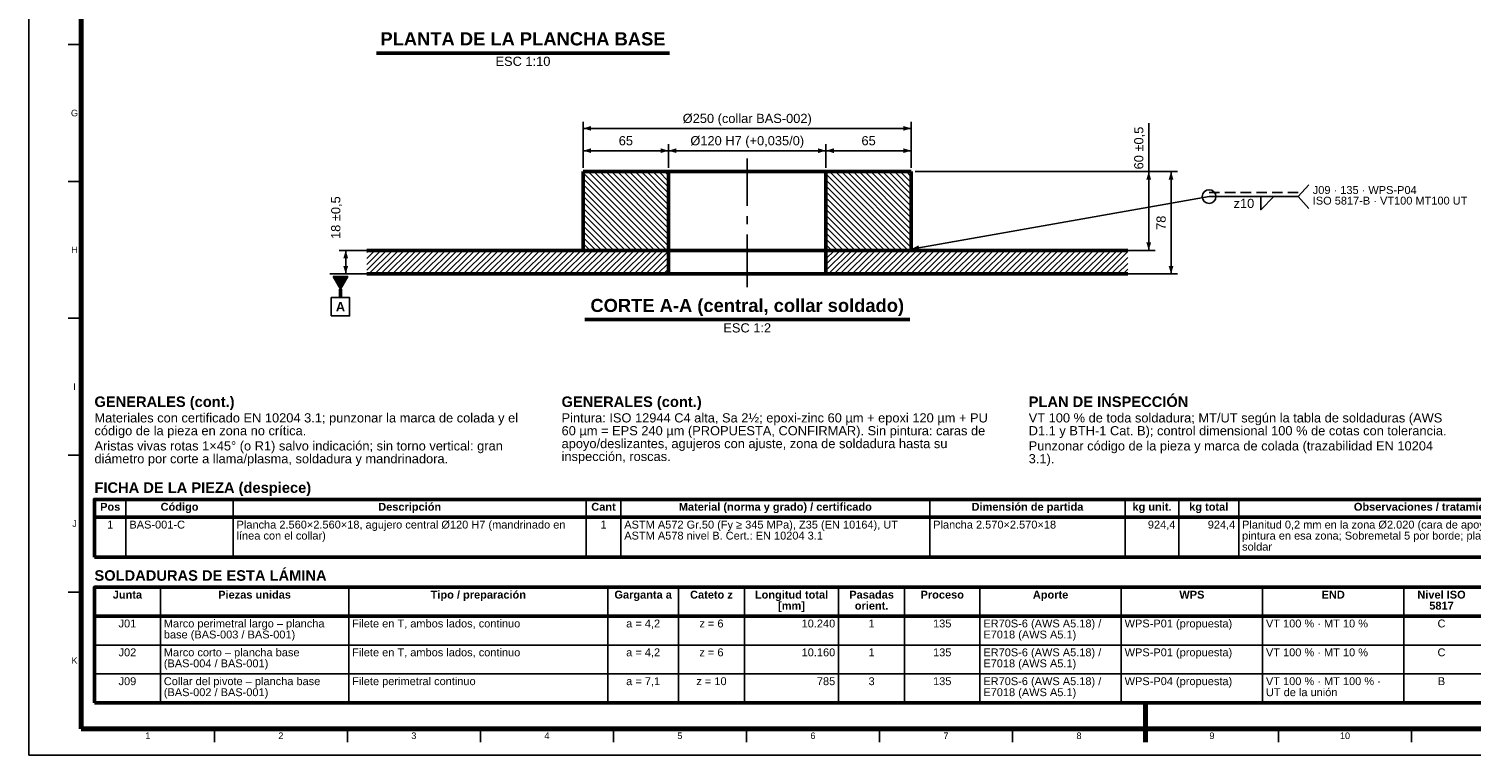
# Model space of a CAD drawing. Header units: millimetres. Extents: x 0 to 841, y 0 to 594.
# Tile 1 of 5: x 0 to 550, y 0 to 277. Entities that reach past the tile are written whole.
import ezdxf
from ezdxf.enums import TextEntityAlignment as Align

# ---------------------------------------------------------------- set-up
doc = ezdxf.new("R2010")
doc.units = ezdxf.units.MM
doc.linetypes.add('EJE', pattern=[31, 20, -4, 3, -4])
doc.linetypes.add('OCULTO', pattern=[6, 4, -2])
for name, color, linetype, lineweight in [('ACH', 7, 'CONTINUOUS', 13), ('COTA', 7, 'CONTINUOUS', 25), ('EJE', 7, 'EJE', 25), ('FINA', 7, 'CONTINUOUS', 25), ('MARCO', 7, 'CONTINUOUS', 70), ('OCU', 7, 'OCULTO', 25), ('TXT', 7, 'CONTINUOUS', 25), ('VIS', 7, 'CONTINUOUS', 50)]:
    doc.layers.add(name, color=color, linetype=linetype, lineweight=lineweight)
doc.styles.add('STD', font='LiberationSans-Regular.ttf')
doc.styles.add('STDB', font='LiberationSans-Bold.ttf')

msp = doc.modelspace()

# ---------------------------------------------------------------- hatches: boundary and pattern name
at = {"layer": 'ACH'}
h = msp.add_hatch(dxfattribs=at)
h.set_pattern_fill('ANSI31', scale=0.5, angle=90)
h.paths.add_polyline_path([(211.25, 222.46), (243.75, 222.46), (243.75, 192.46), (211.25, 192.46)])
h = msp.add_hatch(dxfattribs=at)
h.set_pattern_fill('ANSI31', scale=0.5, angle=90)
h.paths.add_polyline_path([(336.25, 192.46), (303.75, 192.46), (303.75, 222.46), (336.25, 222.46)])
h = msp.add_hatch(dxfattribs=at)
h.set_pattern_fill('ANSI31', scale=0.5)
h.paths.add_polyline_path([(128.75, 183.46), (128.75, 192.46), (243.75, 192.46), (243.75, 183.46)])
h = msp.add_hatch(dxfattribs=at)
h.set_pattern_fill('ANSI31', scale=0.5)
h.paths.add_polyline_path([(303.75, 183.46), (303.75, 192.46), (418.75, 192.46), (418.75, 183.46)])
h = msp.add_hatch(color=7, dxfattribs=at)
h.dxf.hatch_style = 1
h.paths.add_polyline_path([(115.95, 182.46), (121.55, 182.46), (118.75, 177.66)])

# ---------------------------------------------------------------- linework, layer by layer
at = {"layer": 'COTA'}
for p, q in [((211.25, 223.96), (211.25, 241.46)), ((211.25, 238.96), (336.25, 238.96)), ((336.25, 223.96), (336.25, 241.46)), ((426.75, 222.46), (426.75, 240.93)), ((211.25, 223.96), (211.25, 232.96)), ((243.75, 223.96), (243.75, 232.96)), ((243.75, 223.96), (243.75, 232.96)), ((303.75, 223.96), (303.75, 232.96)), ((303.75, 223.96), (303.75, 232.96)), ((336.25, 223.96), (336.25, 232.96)), ((211.25, 230.46), (243.75, 230.46)), ((243.75, 230.46), (303.75, 230.46)), ((303.75, 230.46), (336.25, 230.46)), ((337.75, 222.46), (429.25, 222.46)), ((337.75, 222.46), (437.75, 222.46)), ((426.75, 192.46), (426.75, 222.46)), ((435.25, 183.46), (435.25, 222.46)), ((483.75, 212.96), (487.75, 217.46)), ((336.25, 192.96), (449.75, 212.96)), ((449.75, 212.96), (483.75, 212.96)), ((483.75, 212.96), (487.75, 208.46)), ((129.75, 192.46), (118.25, 192.46)), ((120.75, 183.46), (120.75, 192.46)), ((337.75, 192.46), (429.25, 192.46)), ((129.75, 183.46), (118.25, 183.46)), ((337.75, 183.46), (437.75, 183.46))]:
    msp.add_line(p, q, dxfattribs=at)
for points in [[(469.45, 212.96), (469.45, 207.96), (474.45, 212.96)], [(115.95, 182.46), (121.55, 182.46), (118.75, 177.66)], [(115.25, 167.46), (122.25, 167.46), (122.25, 174.46), (115.25, 174.46)]]:
    msp.add_lwpolyline(points, close=True, dxfattribs=at)
msp.add_circle((449.75, 212.96), 2.6, dxfattribs=at)
for points in [[(211.25, 238.96), (214.25, 238.06), (214.25, 239.86)], [(336.25, 238.96), (333.25, 239.86), (333.25, 238.06)], [(211.25, 230.46), (214.25, 229.56), (214.25, 231.36)], [(243.75, 230.46), (240.75, 231.36), (240.75, 229.56)], [(243.75, 230.46), (246.75, 229.56), (246.75, 231.36)], [(303.75, 230.46), (300.75, 231.36), (300.75, 229.56)], [(303.75, 230.46), (306.75, 229.56), (306.75, 231.36)], [(336.25, 230.46), (333.25, 231.36), (333.25, 229.56)], [(426.75, 222.46), (425.85, 219.46), (427.65, 219.46)], [(435.25, 222.46), (434.35, 219.46), (436.15, 219.46)], [(120.75, 192.46), (119.85, 189.46), (121.65, 189.46)], [(336.25, 192.96), (339.36, 192.6), (339.05, 194.37)], [(426.75, 192.46), (427.65, 195.46), (425.85, 195.46)], [(120.75, 183.46), (121.65, 186.46), (119.85, 186.46)], [(435.25, 183.46), (436.15, 186.46), (434.35, 186.46)]]:
    msp.add_solid(points, dxfattribs=at)
at = {"layer": 'EJE'}
msp.add_line((273.75, 178.46), (273.75, 227.46), dxfattribs=at)
at = {"layer": 'FINA'}
for p, q in [((20, 270.91), (15, 270.91)), ((20, 218.73), (15, 218.73)), ((114.75, 183.46), (128.75, 183.46)), ((20, 166.55), (15, 166.55)), ((20, 114.36), (15, 114.36)), ((37.01, 97.5), (37.01, 75.5)), ((77.85, 97.5), (77.85, 75.5)), ((212.38, 97.5), (212.38, 75.5)), ((225.59, 97.5), (225.59, 75.5)), ((343.31, 97.5), (343.31, 75.5)), ((417.78, 97.5), (417.78, 75.5)), ((438.2, 97.5), (438.2, 75.5)), ((461.02, 97.5), (461.02, 75.5)), ((25, 90.7), (646, 90.7)), ((20, 62.18), (15, 62.18)), ((50.13, 64), (50.13, 20)), ((121.92, 64), (121.92, 20)), ((220.63, 64), (220.63, 20)), ((247.55, 64), (247.55, 20)), ((272.68, 64), (272.68, 20)), ((308.58, 64), (308.58, 20)), ((333.71, 64), (333.71, 20)), ((362.42, 64), (362.42, 20)), ((416.27, 64), (416.27, 20)), ((470.11, 64), (470.11, 20)), ((523.95, 64), (523.95, 20)), ((25, 53), (646, 53)), ((25, 42), (646, 42)), ((25, 31), (646, 31)), ((70.69, 10), (70.69, 5)), ((121.38, 10), (121.38, 5)), ((172.06, 10), (172.06, 5)), ((222.75, 10), (222.75, 5)), ((273.44, 10), (273.44, 5)), ((324.12, 10), (324.12, 5)), ((374.81, 10), (374.81, 5)), ((425.5, 10), (425.5, 5)), ((476.19, 10), (476.19, 5)), ((526.88, 10), (526.88, 5))]:
    msp.add_line(p, q, dxfattribs=at)
msp.add_lwpolyline([(0, 0), (841, 0), (841, 594), (0, 594)], close=True, dxfattribs=at)
at = {"layer": 'MARCO'}
msp.add_line((425.5, 5), (425.5, 20), dxfattribs=at)
msp.add_lwpolyline([(20, 10), (831, 10), (831, 584), (20, 584)], close=True, dxfattribs=at)
at = {"layer": 'OCU'}
msp.add_line((449.75, 214.56), (483.75, 214.56), dxfattribs=at)
at = {"layer": 'VIS'}
for p, q in [((132.43, 267.69), (244.14, 267.69)), ((118.75, 177.66), (118.75, 174.46)), ((211.83, 166.06), (335.67, 166.06)), ((25, 97.5), (25, 75.5)), ((25, 75.5), (646, 75.5)), ((25, 64), (25, 20)), ((25, 20), (646, 20))]:
    msp.add_line(p, q, dxfattribs=at)
for points in [[(211.25, 222.46), (211.25, 192.46)], [(243.75, 222.46), (211.25, 222.46)], [(243.75, 222.46), (243.75, 192.46)], [(243.75, 222.46), (244.05, 222.46), (244.35, 222.46), (244.65, 222.46), (244.95, 222.46), (245.25, 222.46), (245.55, 222.46), (245.85, 222.46), (246.15, 222.46), (246.45, 222.46), (246.75, 222.46), (247.05, 222.46), (247.35, 222.46), (247.65, 222.46), (247.95, 222.46), (248.25, 222.46), (248.55, 222.46), (248.85, 222.46), (249.15, 222.46), (249.45, 222.46), (249.75, 222.46), (250.05, 222.46), (250.35, 222.46), (250.65, 222.46), (250.95, 222.46), (251.25, 222.46), (251.55, 222.46), (251.85, 222.46), (252.15, 222.46), (252.45, 222.46), (252.75, 222.46), (253.05, 222.46), (253.35, 222.46), (253.65, 222.46), (253.95, 222.46), (254.25, 222.46), (254.55, 222.46), (254.85, 222.46), (255.15, 222.46), (255.45, 222.46), (255.75, 222.46), (256.05, 222.46), (256.35, 222.46), (256.65, 222.46), (256.95, 222.46), (257.25, 222.46), (257.55, 222.46), (257.85, 222.46), (258.15, 222.46), (258.45, 222.46), (258.75, 222.46), (259.05, 222.46), (259.35, 222.46), (259.65, 222.46), (259.95, 222.46), (260.25, 222.46), (260.55, 222.46), (260.85, 222.46), (261.15, 222.46), (261.45, 222.46), (261.75, 222.46), (262.05, 222.46), (262.35, 222.46), (262.65, 222.46), (262.95, 222.46), (263.25, 222.46), (263.55, 222.46), (263.85, 222.46), (264.15, 222.46), (264.45, 222.46), (264.75, 222.46), (265.05, 222.46), (265.35, 222.46), (265.65, 222.46), (265.95, 222.46), (266.25, 222.46), (266.55, 222.46), (266.85, 222.46), (267.15, 222.46), (267.45, 222.46), (267.75, 222.46), (268.05, 222.46), (268.35, 222.46), (268.65, 222.46), (268.95, 222.46), (269.25, 222.46), (269.55, 222.46), (269.85, 222.46), (270.15, 222.46), (270.45, 222.46), (270.75, 222.46), (271.05, 222.46), (271.35, 222.46), (271.65, 222.46), (271.95, 222.46), (272.25, 222.46), (272.55, 222.46), (272.85, 222.46), (273.15, 222.46), (273.45, 222.46), (273.75, 222.46), (274.05, 222.46), (274.35, 222.46), (274.65, 222.46), (274.95, 222.46), (275.25, 222.46), (275.55, 222.46), (275.85, 222.46), (276.15, 222.46), (276.45, 222.46), (276.75, 222.46), (277.05, 222.46), (277.35, 222.46), (277.65, 222.46), (277.95, 222.46), (278.25, 222.46), (278.55, 222.46), (278.85, 222.46), (279.15, 222.46), (279.45, 222.46), (279.75, 222.46), (280.05, 222.46), (280.35, 222.46), (280.65, 222.46), (280.95, 222.46), (281.25, 222.46), (281.55, 222.46), (281.85, 222.46), (282.15, 222.46), (282.45, 222.46), (282.75, 222.46), (283.05, 222.46), (283.35, 222.46), (283.65, 222.46), (283.95, 222.46), (284.25, 222.46), (284.55, 222.46), (284.85, 222.46), (285.15, 222.46), (285.45, 222.46), (285.75, 222.46), (286.05, 222.46), (286.35, 222.46), (286.65, 222.46), (286.95, 222.46), (287.25, 222.46), (287.55, 222.46), (287.85, 222.46), (288.15, 222.46), (288.45, 222.46), (288.75, 222.46), (289.05, 222.46), (289.35, 222.46), (289.65, 222.46), (289.95, 222.46), (290.25, 222.46), (290.55, 222.46), (290.85, 222.46), (291.15, 222.46), (291.45, 222.46), (291.75, 222.46), (292.05, 222.46), (292.35, 222.46), (292.65, 222.46), (292.95, 222.46), (293.25, 222.46), (293.55, 222.46), (293.85, 222.46), (294.15, 222.46), (294.45, 222.46), (294.75, 222.46), (295.05, 222.46), (295.35, 222.46), (295.65, 222.46), (295.95, 222.46), (296.25, 222.46), (296.55, 222.46), (296.85, 222.46), (297.15, 222.46), (297.45, 222.46), (297.75, 222.46), (298.05, 222.46), (298.35, 222.46), (298.65, 222.46), (298.95, 222.46), (299.25, 222.46), (299.55, 222.46), (299.85, 222.46), (300.15, 222.46), (300.45, 222.46), (300.75, 222.46), (301.05, 222.46), (301.35, 222.46), (301.65, 222.46), (301.95, 222.46), (302.25, 222.46), (302.55, 222.46), (302.85, 222.46), (303.15, 222.46), (303.45, 222.46), (303.75, 222.46)], [(336.25, 222.46), (303.75, 222.46)], [(303.75, 192.46), (303.75, 222.46)], [(336.25, 192.46), (336.25, 222.46)], [(243.75, 192.46), (128.75, 192.46)], [(243.75, 192.46), (211.25, 192.46)], [(243.75, 192.46), (244.05, 192.46), (244.35, 192.46), (244.65, 192.46), (244.95, 192.46), (245.25, 192.46), (245.55, 192.46), (245.85, 192.46), (246.15, 192.46), (246.45, 192.46), (246.75, 192.46), (247.05, 192.46), (247.35, 192.46), (247.65, 192.46), (247.95, 192.46), (248.25, 192.46), (248.55, 192.46), (248.85, 192.46), (249.15, 192.46), (249.45, 192.46), (249.75, 192.46), (250.05, 192.46), (250.35, 192.46), (250.65, 192.46), (250.95, 192.46), (251.25, 192.46), (251.55, 192.46), (251.85, 192.46), (252.15, 192.46), (252.45, 192.46), (252.75, 192.46), (253.05, 192.46), (253.35, 192.46), (253.65, 192.46), (253.95, 192.46), (254.25, 192.46), (254.55, 192.46), (254.85, 192.46), (255.15, 192.46), (255.45, 192.46), (255.75, 192.46), (256.05, 192.46), (256.35, 192.46), (256.65, 192.46), (256.95, 192.46), (257.25, 192.46), (257.55, 192.46), (257.85, 192.46), (258.15, 192.46), (258.45, 192.46), (258.75, 192.46), (259.05, 192.46), (259.35, 192.46), (259.65, 192.46), (259.95, 192.46), (260.25, 192.46), (260.55, 192.46), (260.85, 192.46), (261.15, 192.46), (261.45, 192.46), (261.75, 192.46), (262.05, 192.46), (262.35, 192.46), (262.65, 192.46), (262.95, 192.46), (263.25, 192.46), (263.55, 192.46), (263.85, 192.46), (264.15, 192.46), (264.45, 192.46), (264.75, 192.46), (265.05, 192.46), (265.35, 192.46), (265.65, 192.46), (265.95, 192.46), (266.25, 192.46), (266.55, 192.46), (266.85, 192.46), (267.15, 192.46), (267.45, 192.46), (267.75, 192.46), (268.05, 192.46), (268.35, 192.46), (268.65, 192.46), (268.95, 192.46), (269.25, 192.46), (269.55, 192.46), (269.85, 192.46), (270.15, 192.46), (270.45, 192.46), (270.75, 192.46), (271.05, 192.46), (271.35, 192.46), (271.65, 192.46), (271.95, 192.46), (272.25, 192.46), (272.55, 192.46), (272.85, 192.46), (273.15, 192.46), (273.45, 192.46), (273.75, 192.46), (274.05, 192.46), (274.35, 192.46), (274.65, 192.46), (274.95, 192.46), (275.25, 192.46), (275.55, 192.46), (275.85, 192.46), (276.15, 192.46), (276.45, 192.46), (276.75, 192.46), (277.05, 192.46), (277.35, 192.46), (277.65, 192.46), (277.95, 192.46), (278.25, 192.46), (278.55, 192.46), (278.85, 192.46), (279.15, 192.46), (279.45, 192.46), (279.75, 192.46), (280.05, 192.46), (280.35, 192.46), (280.65, 192.46), (280.95, 192.46), (281.25, 192.46), (281.55, 192.46), (281.85, 192.46), (282.15, 192.46), (282.45, 192.46), (282.75, 192.46), (283.05, 192.46), (283.35, 192.46), (283.65, 192.46), (283.95, 192.46), (284.25, 192.46), (284.55, 192.46), (284.85, 192.46), (285.15, 192.46), (285.45, 192.46), (285.75, 192.46), (286.05, 192.46), (286.35, 192.46), (286.65, 192.46), (286.95, 192.46), (287.25, 192.46), (287.55, 192.46), (287.85, 192.46), (288.15, 192.46), (288.45, 192.46), (288.75, 192.46), (289.05, 192.46), (289.35, 192.46), (289.65, 192.46), (289.95, 192.46), (290.25, 192.46), (290.55, 192.46), (290.85, 192.46), (291.15, 192.46), (291.45, 192.46), (291.75, 192.46), (292.05, 192.46), (292.35, 192.46), (292.65, 192.46), (292.95, 192.46), (293.25, 192.46), (293.55, 192.46), (293.85, 192.46), (294.15, 192.46), (294.45, 192.46), (294.75, 192.46), (295.05, 192.46), (295.35, 192.46), (295.65, 192.46), (295.95, 192.46), (296.25, 192.46), (296.55, 192.46), (296.85, 192.46), (297.15, 192.46), (297.45, 192.46), (297.75, 192.46), (298.05, 192.46), (298.35, 192.46), (298.65, 192.46), (298.95, 192.46), (299.25, 192.46), (299.55, 192.46), (299.85, 192.46), (300.15, 192.46), (300.45, 192.46), (300.75, 192.46), (301.05, 192.46), (301.35, 192.46), (301.65, 192.46), (301.95, 192.46), (302.25, 192.46), (302.55, 192.46), (302.85, 192.46), (303.15, 192.46), (303.45, 192.46), (303.75, 192.46)], [(243.75, 192.46), (243.75, 183.46)], [(243.75, 192.46), (244.05, 192.46), (244.35, 192.46), (244.65, 192.46), (244.95, 192.46), (245.25, 192.46), (245.55, 192.46), (245.85, 192.46), (246.15, 192.46), (246.45, 192.46), (246.75, 192.46), (247.05, 192.46), (247.35, 192.46), (247.65, 192.46), (247.95, 192.46), (248.25, 192.46), (248.55, 192.46), (248.85, 192.46), (249.15, 192.46), (249.45, 192.46), (249.75, 192.46), (250.05, 192.46), (250.35, 192.46), (250.65, 192.46), (250.95, 192.46), (251.25, 192.46), (251.55, 192.46), (251.85, 192.46), (252.15, 192.46), (252.45, 192.46), (252.75, 192.46), (253.05, 192.46), (253.35, 192.46), (253.65, 192.46), (253.95, 192.46), (254.25, 192.46), (254.55, 192.46), (254.85, 192.46), (255.15, 192.46), (255.45, 192.46), (255.75, 192.46), (256.05, 192.46), (256.35, 192.46), (256.65, 192.46), (256.95, 192.46), (257.25, 192.46), (257.55, 192.46), (257.85, 192.46), (258.15, 192.46), (258.45, 192.46), (258.75, 192.46), (259.05, 192.46), (259.35, 192.46), (259.65, 192.46), (259.95, 192.46), (260.25, 192.46), (260.55, 192.46), (260.85, 192.46), (261.15, 192.46), (261.45, 192.46), (261.75, 192.46), (262.05, 192.46), (262.35, 192.46), (262.65, 192.46), (262.95, 192.46), (263.25, 192.46), (263.55, 192.46), (263.85, 192.46), (264.15, 192.46), (264.45, 192.46), (264.75, 192.46), (265.05, 192.46), (265.35, 192.46), (265.65, 192.46), (265.95, 192.46), (266.25, 192.46), (266.55, 192.46), (266.85, 192.46), (267.15, 192.46), (267.45, 192.46), (267.75, 192.46), (268.05, 192.46), (268.35, 192.46), (268.65, 192.46), (268.95, 192.46), (269.25, 192.46), (269.55, 192.46), (269.85, 192.46), (270.15, 192.46), (270.45, 192.46), (270.75, 192.46), (271.05, 192.46), (271.35, 192.46), (271.65, 192.46), (271.95, 192.46), (272.25, 192.46), (272.55, 192.46), (272.85, 192.46), (273.15, 192.46), (273.45, 192.46), (273.75, 192.46), (274.05, 192.46), (274.35, 192.46), (274.65, 192.46), (274.95, 192.46), (275.25, 192.46), (275.55, 192.46), (275.85, 192.46), (276.15, 192.46), (276.45, 192.46), (276.75, 192.46), (277.05, 192.46), (277.35, 192.46), (277.65, 192.46), (277.95, 192.46), (278.25, 192.46), (278.55, 192.46), (278.85, 192.46), (279.15, 192.46), (279.45, 192.46), (279.75, 192.46), (280.05, 192.46), (280.35, 192.46), (280.65, 192.46), (280.95, 192.46), (281.25, 192.46), (281.55, 192.46), (281.85, 192.46), (282.15, 192.46), (282.45, 192.46), (282.75, 192.46), (283.05, 192.46), (283.35, 192.46), (283.65, 192.46), (283.95, 192.46), (284.25, 192.46), (284.55, 192.46), (284.85, 192.46), (285.15, 192.46), (285.45, 192.46), (285.75, 192.46), (286.05, 192.46), (286.35, 192.46), (286.65, 192.46), (286.95, 192.46), (287.25, 192.46), (287.55, 192.46), (287.85, 192.46), (288.15, 192.46), (288.45, 192.46), (288.75, 192.46), (289.05, 192.46), (289.35, 192.46), (289.65, 192.46), (289.95, 192.46), (290.25, 192.46), (290.55, 192.46), (290.85, 192.46), (291.15, 192.46), (291.45, 192.46), (291.75, 192.46), (292.05, 192.46), (292.35, 192.46), (292.65, 192.46), (292.95, 192.46), (293.25, 192.46), (293.55, 192.46), (293.85, 192.46), (294.15, 192.46), (294.45, 192.46), (294.75, 192.46), (295.05, 192.46), (295.35, 192.46), (295.65, 192.46), (295.95, 192.46), (296.25, 192.46), (296.55, 192.46), (296.85, 192.46), (297.15, 192.46), (297.45, 192.46), (297.75, 192.46), (298.05, 192.46), (298.35, 192.46), (298.65, 192.46), (298.95, 192.46), (299.25, 192.46), (299.55, 192.46), (299.85, 192.46), (300.15, 192.46), (300.45, 192.46), (300.75, 192.46), (301.05, 192.46), (301.35, 192.46), (301.65, 192.46), (301.95, 192.46), (302.25, 192.46), (302.55, 192.46), (302.85, 192.46), (303.15, 192.46), (303.45, 192.46), (303.75, 192.46)], [(418.75, 192.46), (303.75, 192.46)], [(303.75, 183.46), (303.75, 192.46)], [(336.25, 192.46), (303.75, 192.46)], [(243.75, 183.46), (128.75, 183.46)], [(243.75, 183.46), (244.05, 183.46), (244.35, 183.46), (244.65, 183.46), (244.95, 183.46), (245.25, 183.46), (245.55, 183.46), (245.85, 183.46), (246.15, 183.46), (246.45, 183.46), (246.75, 183.46), (247.05, 183.46), (247.35, 183.46), (247.65, 183.46), (247.95, 183.46), (248.25, 183.46), (248.55, 183.46), (248.85, 183.46), (249.15, 183.46), (249.45, 183.46), (249.75, 183.46), (250.05, 183.46), (250.35, 183.46), (250.65, 183.46), (250.95, 183.46), (251.25, 183.46), (251.55, 183.46), (251.85, 183.46), (252.15, 183.46), (252.45, 183.46), (252.75, 183.46), (253.05, 183.46), (253.35, 183.46), (253.65, 183.46), (253.95, 183.46), (254.25, 183.46), (254.55, 183.46), (254.85, 183.46), (255.15, 183.46), (255.45, 183.46), (255.75, 183.46), (256.05, 183.46), (256.35, 183.46), (256.65, 183.46), (256.95, 183.46), (257.25, 183.46), (257.55, 183.46), (257.85, 183.46), (258.15, 183.46), (258.45, 183.46), (258.75, 183.46), (259.05, 183.46), (259.35, 183.46), (259.65, 183.46), (259.95, 183.46), (260.25, 183.46), (260.55, 183.46), (260.85, 183.46), (261.15, 183.46), (261.45, 183.46), (261.75, 183.46), (262.05, 183.46), (262.35, 183.46), (262.65, 183.46), (262.95, 183.46), (263.25, 183.46), (263.55, 183.46), (263.85, 183.46), (264.15, 183.46), (264.45, 183.46), (264.75, 183.46), (265.05, 183.46), (265.35, 183.46), (265.65, 183.46), (265.95, 183.46), (266.25, 183.46), (266.55, 183.46), (266.85, 183.46), (267.15, 183.46), (267.45, 183.46), (267.75, 183.46), (268.05, 183.46), (268.35, 183.46), (268.65, 183.46), (268.95, 183.46), (269.25, 183.46), (269.55, 183.46), (269.85, 183.46), (270.15, 183.46), (270.45, 183.46), (270.75, 183.46), (271.05, 183.46), (271.35, 183.46), (271.65, 183.46), (271.95, 183.46), (272.25, 183.46), (272.55, 183.46), (272.85, 183.46), (273.15, 183.46), (273.45, 183.46), (273.75, 183.46), (274.05, 183.46), (274.35, 183.46), (274.65, 183.46), (274.95, 183.46), (275.25, 183.46), (275.55, 183.46), (275.85, 183.46), (276.15, 183.46), (276.45, 183.46), (276.75, 183.46), (277.05, 183.46), (277.35, 183.46), (277.65, 183.46), (277.95, 183.46), (278.25, 183.46), (278.55, 183.46), (278.85, 183.46), (279.15, 183.46), (279.45, 183.46), (279.75, 183.46), (280.05, 183.46), (280.35, 183.46), (280.65, 183.46), (280.95, 183.46), (281.25, 183.46), (281.55, 183.46), (281.85, 183.46), (282.15, 183.46), (282.45, 183.46), (282.75, 183.46), (283.05, 183.46), (283.35, 183.46), (283.65, 183.46), (283.95, 183.46), (284.25, 183.46), (284.55, 183.46), (284.85, 183.46), (285.15, 183.46), (285.45, 183.46), (285.75, 183.46), (286.05, 183.46), (286.35, 183.46), (286.65, 183.46), (286.95, 183.46), (287.25, 183.46), (287.55, 183.46), (287.85, 183.46), (288.15, 183.46), (288.45, 183.46), (288.75, 183.46), (289.05, 183.46), (289.35, 183.46), (289.65, 183.46), (289.95, 183.46), (290.25, 183.46), (290.55, 183.46), (290.85, 183.46), (291.15, 183.46), (291.45, 183.46), (291.75, 183.46), (292.05, 183.46), (292.35, 183.46), (292.65, 183.46), (292.95, 183.46), (293.25, 183.46), (293.55, 183.46), (293.85, 183.46), (294.15, 183.46), (294.45, 183.46), (294.75, 183.46), (295.05, 183.46), (295.35, 183.46), (295.65, 183.46), (295.95, 183.46), (296.25, 183.46), (296.55, 183.46), (296.85, 183.46), (297.15, 183.46), (297.45, 183.46), (297.75, 183.46), (298.05, 183.46), (298.35, 183.46), (298.65, 183.46), (298.95, 183.46), (299.25, 183.46), (299.55, 183.46), (299.85, 183.46), (300.15, 183.46), (300.45, 183.46), (300.75, 183.46), (301.05, 183.46), (301.35, 183.46), (301.65, 183.46), (301.95, 183.46), (302.25, 183.46), (302.55, 183.46), (302.85, 183.46), (303.15, 183.46), (303.45, 183.46), (303.75, 183.46)], [(418.75, 183.46), (303.75, 183.46)]]:
    msp.add_lwpolyline(points, dxfattribs=at)
for points in [[(25, 90.7), (646, 90.7), (646, 97.5), (25, 97.5)], [(25, 53), (646, 53), (646, 64), (25, 64)]]:
    msp.add_lwpolyline(points, close=True, dxfattribs=at)

# ---------------------------------------------------------------- texts
at = {"layer": 'TXT'}
for s, height, style, p in [('PLANTA DE LA PLANCHA BASE', 5, 'STDB', (188.29, 269.09)), ('Ø250 (collar BAS-002)', 3.5, 'STD', (273.75, 239.96)), ('Ø120 H7 (+0,035/0)', 3.5, 'STD', (273.75, 231.46)), ('65', 3.5, 'STD', (227.5, 231.46)), ('65', 3.5, 'STD', (320, 231.46)), ('CORTE A-A (central, collar soldado)', 5, 'STDB', (273.75, 167.46))]:
    msp.add_text(s, height=height, dxfattribs=dict(at, style=style)).set_placement(p, align=Align.BOTTOM_CENTER)
at = {"layer": 'TXT', "style": 'STD'}
for s, p in [('ESC 1:10', (188.29, 266.29)), ('ESC 1:2', (273.75, 164.66))]:
    msp.add_text(s, height=3.5, dxfattribs=at).set_placement(p, align=Align.TOP_CENTER)
at = {"layer": 'TXT'}
for s, height, style, p in [('G', 2.5, 'STD', (17.4, 244.82)), ('H', 2.5, 'STD', (17.4, 192.64)), ('A', 3.5, 'STDB', (118.75, 170.96)), ('I', 2.5, 'STD', (17.4, 140.45)), ('Pos', 3, 'STDB', (31.01, 94.7)), ('Código', 3, 'STDB', (57.43, 94.7)), ('Descripción', 3, 'STDB', (145.12, 94.7)), ('Cant', 3, 'STDB', (218.99, 94.7)), ('Material (norma y grado) / certificado', 3, 'STDB', (284.45, 94.7)), ('Dimensión de partida', 3, 'STDB', (380.54, 94.7)), ('kg unit.', 3, 'STDB', (427.99, 94.7)), ('kg total', 3, 'STDB', (449.61, 94.7)), ('Observaciones / tratamiento', 3, 'STDB', (533.09, 94.7)), ('J', 2.5, 'STD', (17.4, 88.27)), ('1', 3, 'STD', (31.01, 87.9)), ('1', 3, 'STD', (218.99, 87.9)), ('Junta', 3, 'STDB', (37.56, 61.2)), ('Piezas unidas', 3, 'STDB', (86.02, 61.2)), ('Tipo / preparación', 3, 'STDB', (171.28, 61.2)), ('Garganta a', 3, 'STDB', (234.09, 61.2)), ('Cateto z', 3, 'STDB', (260.12, 61.2)), ('Longitud total', 3, 'STDB', (290.63, 61.2)), ('Pasadas', 3, 'STDB', (321.14, 61.2)), ('Proceso', 3, 'STDB', (348.06, 61.2)), ('Aporte', 3, 'STDB', (389.34, 61.2)), ('WPS', 3, 'STDB', (443.19, 61.2)), ('END', 3, 'STDB', (497.03, 61.2)), ('Nivel ISO', 3, 'STDB', (538.31, 61.2)), ('[mm]', 3, 'STDB', (290.63, 57)), ('orient.', 3, 'STDB', (321.14, 57)), ('5817', 3, 'STDB', (538.31, 57)), ('J01', 3, 'STD', (37.56, 50.2)), ('a = 4,2', 3, 'STD', (234.09, 50.2)), ('z = 6', 3, 'STD', (260.12, 50.2)), ('1', 3, 'STD', (321.14, 50.2)), ('135', 3, 'STD', (348.06, 50.2)), ('C', 3, 'STD', (538.31, 50.2)), ('J02', 3, 'STD', (37.56, 39.2)), ('a = 4,2', 3, 'STD', (234.09, 39.2)), ('z = 6', 3, 'STD', (260.12, 39.2)), ('1', 3, 'STD', (321.14, 39.2)), ('135', 3, 'STD', (348.06, 39.2)), ('C', 3, 'STD', (538.31, 39.2)), ('K', 2.5, 'STD', (17.4, 36.09)), ('J09', 3, 'STD', (37.56, 28.2)), ('a = 7,1', 3, 'STD', (234.09, 28.2)), ('z = 10', 3, 'STD', (260.12, 28.2)), ('3', 3, 'STD', (321.14, 28.2)), ('135', 3, 'STD', (348.06, 28.2)), ('B', 3, 'STD', (538.31, 28.2)), ('1', 2.5, 'STD', (45.34, 7.4)), ('2', 2.5, 'STD', (96.03, 7.4)), ('3', 2.5, 'STD', (146.72, 7.4)), ('4', 2.5, 'STD', (197.41, 7.4)), ('5', 2.5, 'STD', (248.09, 7.4)), ('6', 2.5, 'STD', (298.78, 7.4)), ('7', 2.5, 'STD', (349.47, 7.4)), ('8', 2.5, 'STD', (400.16, 7.4)), ('9', 2.5, 'STD', (450.84, 7.4)), ('10', 2.5, 'STD', (501.53, 7.4))]:
    msp.add_text(s, height=height, dxfattribs=dict(at, style=style)).set_placement(p, align=Align.MIDDLE_CENTER)
at = {"layer": 'TXT', "style": 'STD'}
for s, p in [('60 ±0,5', (425.75, 231.46)), ('18 ±0,5', (119.75, 204.93)), ('78', (434.25, 202.96))]:
    msp.add_text(s, height=3.5, rotation=90, dxfattribs=at).set_placement(p, align=Align.BOTTOM_CENTER)
at = {"layer": 'TXT'}
for s, height, style, p in [('J09 · 135 · WPS-P04', 3, 'STD', (489.25, 216.96)), ('ISO 5817-B · VT100 MT100 UT', 3, 'STD', (489.25, 212.91)), ('PLAN DE INSPECCIÓN', 4, 'STDB', (381, 136.75)), ('GENERALES (cont.)', 4, 'STDB', (25, 136.75)), ('GENERALES (cont.)', 4, 'STDB', (203, 136.75)), ('Materiales con certificado EN 10204 3.1; punzonar la marca de colada y el', 3.5, 'STD', (25, 130.35)), ('Pintura: ISO 12944 C4 alta, Sa 2½; epoxi-zinc 60 µm + epoxi 120 µm + PU', 3.5, 'STD', (203, 130.35)), ('VT 100 % de toda soldadura; MT/UT según la tabla de soldaduras (AWS', 3.5, 'STD', (381, 130.35)), ('código de la pieza en zona no crítica.', 3.5, 'STD', (25, 125.45)), ('60 µm = EPS 240 µm (PROPUESTA, CONFIRMAR). Sin pintura: caras de', 3.5, 'STD', (203, 125.45)), ('D1.1 y BTH-1 Cat. B); control dimensional 100 % de cotas con tolerancia.', 3.5, 'STD', (381, 125.45)), ('Aristas vivas rotas 1×45° (o R1) salvo indicación; sin torno vertical: gran', 3.5, 'STD', (25, 119.67)), ('diámetro por corte a llama/plasma, soldadura y mandrinadora.', 3.5, 'STD', (25, 114.77)), ('apoyo/deslizantes, agujeros con ajuste, zona de soldadura hasta su', 3.5, 'STD', (203, 120.55)), ('inspección, roscas.', 3.5, 'STD', (203, 115.65)), ('Punzonar código de la pieza y marca de colada (trazabilidad EN 10204', 3.5, 'STD', (381, 119.67)), ('3.1).', 3.5, 'STD', (381, 114.77)), ('FICHA DE LA PIEZA (despiece)', 4, 'STDB', (25, 104)), ('SOLDADURAS DE ESTA LÁMINA', 4, 'STDB', (25, 70.5))]:
    msp.add_text(s, height=height, dxfattribs=dict(at, style=style)).set_placement(p, align=Align.TOP_LEFT)
at = {"layer": 'TXT', "style": 'STD'}
for s, height, p in [('z10', 3.5, (466.95, 210.36)), ('924,4', 3, (436.9, 87.9)), ('924,4', 3, (459.72, 87.9)), ('10.240', 3, (307.28, 50.2)), ('10.160', 3, (307.28, 39.2)), ('785', 3, (307.28, 28.2))]:
    msp.add_text(s, height=height, dxfattribs=at).set_placement(p, align=Align.MIDDLE_RIGHT)
for s, p in [('BAS-001-C', (38.31, 87.9)), ('Plancha 2.560×2.560×18, agujero central Ø120 H7 (mandrinado en', (79.15, 87.9)), ('ASTM A572 Gr.50 (Fy ≥ 345 MPa), Z35 (EN 10164), UT', (226.89, 87.9)), ('Plancha 2.570×2.570×18', (344.61, 87.9)), ('Planitud 0,2 mm en la zona Ø2.020 (cara de apoyo de la interfaz); sin', (462.32, 87.9)), ('línea con el collar)', (79.15, 83.7)), ('ASTM A578 nivel B. Cert.: EN 10204 3.1', (226.89, 83.7)), ('pintura en esa zona; Sobremetal 5 por borde; planitud/planeado tras', (462.32, 83.7)), ('soldar', (462.32, 79.5)), ('Marco perimetral largo – plancha', (51.43, 50.2)), ('Filete en T, ambos lados, continuo', (123.22, 50.2)), ('ER70S-6 (AWS A5.18) /', (363.72, 50.2)), ('WPS-P01 (propuesta)', (417.57, 50.2)), ('VT 100 % · MT 10 %', (471.41, 50.2)), ('base (BAS-003 / BAS-001)', (51.43, 46)), ('E7018 (AWS A5.1)', (363.72, 46)), ('Marco corto – plancha base', (51.43, 39.2)), ('Filete en T, ambos lados, continuo', (123.22, 39.2)), ('ER70S-6 (AWS A5.18) /', (363.72, 39.2)), ('WPS-P01 (propuesta)', (417.57, 39.2)), ('VT 100 % · MT 10 %', (471.41, 39.2)), ('(BAS-004 / BAS-001)', (51.43, 35)), ('E7018 (AWS A5.1)', (363.72, 35)), ('Collar del pivote – plancha base', (51.43, 28.2)), ('Filete perimetral continuo', (123.22, 28.2)), ('ER70S-6 (AWS A5.18) /', (363.72, 28.2)), ('WPS-P04 (propuesta)', (417.57, 28.2)), ('VT 100 % · MT 100 % ·', (471.41, 28.2)), ('(BAS-002 / BAS-001)', (51.43, 24)), ('E7018 (AWS A5.1)', (363.72, 24)), ('UT de la unión', (471.41, 24))]:
    msp.add_text(s, height=3, dxfattribs=at).set_placement(p, align=Align.MIDDLE_LEFT)

doc.saveas('drawing.dxf')
